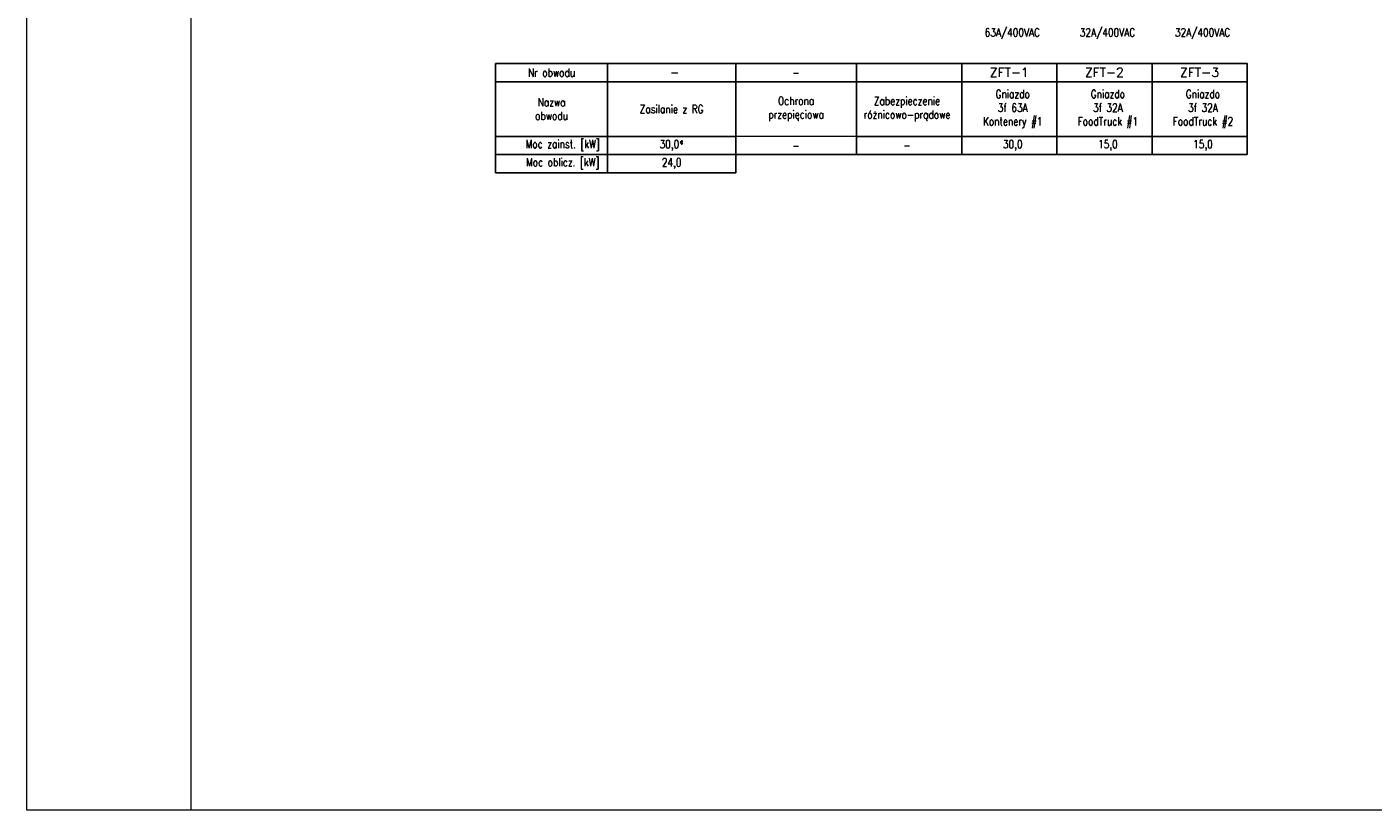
# Model space of a CAD drawing. Header units: millimetres. Extents: x 2358 to 2768, y 1132 to 1419.
# Tile 1 of 3: x 2358 to 2563, y 1132 to 1252. Entities that reach past the tile are written whole.
import ezdxf
from ezdxf.enums import TextEntityAlignment as Align

# ---------------------------------------------------------------- set-up
doc = ezdxf.new("R2010")
doc.units = ezdxf.units.MM
doc.layers.add('#elektryczne', color=7, linetype='Continuous', lineweight=20)
doc.layers.add('OPIS', color=7, linetype='Continuous', lineweight=20)
doc.layers.add('E_Opis', color=7, linetype='Continuous')
doc.styles.add('SIMPLEX', font='simplex.shx', dxfattribs={"width": 0.8})

msp = doc.modelspace()

# ---------------------------------------------------------------- linework, layer by layer
at = {"layer": '#elektryczne'}
msp.add_lwpolyline([(2358.43, 1132.27), (2358.43, 1419.27), (2768.43, 1419.27), (2768.43, 1132.27)], close=True, dxfattribs=at)
msp.add_lwpolyline([(2383.43, 1132.27), (2383.43, 1419.27)], dxfattribs=at)
at = {"layer": 'OPIS', "lineweight": -3}
for p, q in [((2446.86, 1246.04), (2429.81, 1246.04)), ((2446.86, 1246.04), (2429.81, 1246.04)), ((2466.37, 1246.04), (2466.37, 1229.41)), ((2515.3, 1246.04), (2500.82, 1246.04)), ((2529.79, 1246.04), (2515.3, 1246.04)), ((2544.28, 1246.04), (2529.79, 1246.04)), ((2446.86, 1243.27), (2429.81, 1243.27)), ((2446.86, 1243.27), (2466.37, 1243.27)), ((2466.37, 1243.27), (2484.76, 1243.27)), ((2484.76, 1243.27), (2500.82, 1243.27)), ((2515.3, 1243.27), (2500.82, 1243.27)), ((2529.79, 1243.27), (2515.3, 1243.27)), ((2544.28, 1243.27), (2529.79, 1243.27)), ((2446.86, 1234.95), (2429.81, 1234.95)), ((2446.86, 1234.95), (2466.37, 1234.95)), ((2466.37, 1234.96), (2484.76, 1234.95)), ((2484.76, 1234.95), (2500.82, 1234.95)), ((2515.3, 1234.95), (2500.82, 1234.95)), ((2529.79, 1234.95), (2515.3, 1234.95)), ((2544.28, 1234.95), (2529.79, 1234.95)), ((2446.86, 1232.18), (2466.37, 1232.18)), ((2466.37, 1232.18), (2484.76, 1232.18)), ((2484.76, 1232.18), (2500.82, 1232.18))]:
    msp.add_line(p, q, dxfattribs=at)
for points in [[(2429.81, 1246.04), (2446.86, 1246.04), (2446.86, 1232.18), (2429.81, 1232.18)], [(2429.81, 1229.41), (2446.86, 1229.41), (2446.86, 1246.04), (2429.81, 1246.04)], [(2446.86, 1229.41), (2466.37, 1229.41), (2466.37, 1246.04), (2446.86, 1246.04)]]:
    msp.add_lwpolyline(points, close=True, dxfattribs=at)
for points in [[(2484.76, 1232.18), (2484.76, 1246.04), (2466.37, 1246.04), (2466.37, 1232.18)], [(2500.82, 1232.18), (2500.82, 1246.04), (2484.76, 1246.04), (2484.76, 1232.18)], [(2515.3, 1232.18), (2515.3, 1246.04), (2500.82, 1246.04), (2500.82, 1232.18)], [(2529.79, 1232.18), (2529.79, 1246.04), (2515.3, 1246.04), (2515.3, 1232.18)], [(2544.28, 1232.18), (2544.28, 1246.04), (2529.79, 1246.04), (2529.79, 1232.18)], [(2500.82, 1232.18), (2515.3, 1232.18)], [(2515.3, 1232.18), (2529.79, 1232.18)], [(2529.79, 1232.18), (2544.28, 1232.18)]]:
    msp.add_lwpolyline(points, dxfattribs=at)

# ---------------------------------------------------------------- texts
at = {"layer": 'E_Opis', "lineweight": -3, "attachment_point": 5, "style": 'SIMPLEX'}
for s, insert, char_height, width in [('\\pxqc;Nr obwodu', (2438.33, 1244.66), 1.2474, 17.0499), ('-', (2475.57, 1244.66), 1.25, 13.2737), ('\\pxqc;Nazwa\\Pobwodu', (2438.33, 1239.11), 1.2474, 17.0499), ('\\pxqc;Ochrona przepięciowa', (2475.57, 1239.11), 1.2474, 13.2737), ('\\pxqc;Zabezpieczenie\\Próżnicowo-prądowe', (2492.46, 1239.1), 1.2474, 22.595), ('\\A1;Gniazdo\\P3f 63A\\PKontenery #1', (2508.56, 1239.11), 1.2474, 19.5382), ('\\A1;Gniazdo\\P3f 32A\\PFoodTruck #1', (2523.05, 1239.11), 1.2474, 19.5382), ('\\A1;Gniazdo\\P3f 32A\\PFoodTruck #2', (2537.53, 1239.11), 1.2474, 19.5382), ('Zasilanie z RG', (2456.62, 1239.11), 1.2474, 19.5165), ('\\pxqc;Moc zainst. [kW]', (2440.02, 1233.57), 1.2474, 17.0499), ('\\pxqc;30,0*', (2456.62, 1233.57), 1.2474, 19.5165), ('\\pxqc;30,0', (2508.56, 1233.57), 1.247, 19.5382), ('\\pxqc;15,0', (2523.05, 1233.57), 1.247, 19.5382), ('\\pxqc;15,0', (2537.53, 1233.57), 1.247, 19.5382), ('\\pxqc;-', (2475.57, 1233.55), 1.247, 13.2747), ('\\pxqc;-', (2492.46, 1233.57), 1.247, 22.595), ('Moc oblicz. [kW]', (2440.02, 1230.8), 1.2474, 17.0499), ('\\pxqc;24,0', (2456.62, 1230.8), 1.247, 19.5165)]:
    msp.add_mtext(s, dxfattribs=dict(at, insert=insert, char_height=char_height, width=width))
at = {"layer": 'E_Opis', "lineweight": -3, "style": 'SIMPLEX', "flags": 4}
msp.add_attdef('-', text='1', height=1.25, dxfattribs=at).set_placement((2457.1, 1244.72), align=Align.MIDDLE)
at = {"layer": 'OPIS', "style": 'SIMPLEX', "width": 0.8}
for s, p in [('63A/400VAC', (2504.29, 1250.16)), ('32A/400VAC', (2518.78, 1250.16)), ('32A/400VAC', (2533.26, 1250.16))]:
    msp.add_text(s, height=1.247, dxfattribs=at).set_placement(p)
at = {"layer": 'OPIS', "lineweight": -3, "style": 'SIMPLEX'}
for s, p in [('ZFT-1', (2508.03, 1244.02)), ('ZFT-2', (2522.52, 1244.02)), ('ZFT-3', (2537.01, 1244.02))]:
    msp.add_text(s, height=1.386, dxfattribs=at).set_placement(p, align=Align.CENTER)

doc.saveas('drawing.dxf')
